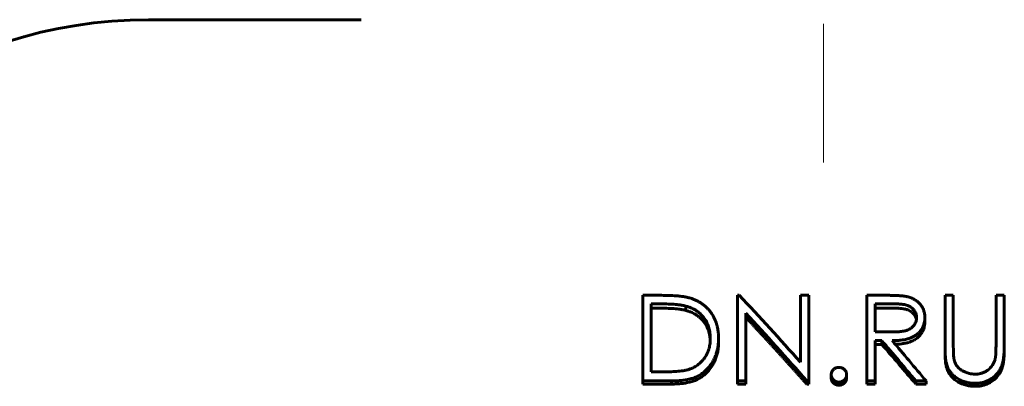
# Model space of a CAD drawing. Header units: millimetres. Extents: x 0 to 594, y 0 to 420.
# Tile 15 of 20: x 143 to 196, y 210 to 230. Entities that reach past the tile are written whole.
import ezdxf

# ---------------------------------------------------------------- set-up
doc = ezdxf.new("R2010")
doc.units = ezdxf.units.MM
doc.linetypes.add('K5LT_AXLED', pattern=[12, 7.5, -1.5, 1.5, -1.5])
doc.linetypes.add('K5LT_BASIC', pattern=[0])
doc.layers.add('Системный слой (1)', color=7, linetype='Continuous', true_color=0x6c6c6c)

# ---------------------------------------------------------------- blocks, each defined once
blk = doc.blocks.new('U2')
at = {"layer": 'Системный слой (1)', "color": 150, "linetype": 'K5LT_BASIC', "lineweight": 60, "true_color": 0x0080ff}
blk.add_line((161.265, 230.184), (149.76, 230.184), dxfattribs=at)
blk = doc.blocks.new('U14')
at = {"layer": 'Системный слой (1)', "color": 150, "linetype": 'K5LT_BASIC', "lineweight": 60, "true_color": 0x0080ff}
for p, q in [((190.021, 214.596), (189.991, 214.596)), ((190.127, 214.595), (190.021, 214.596)), ((190.171, 214.594), (190.127, 214.595)), ((190.191, 214.593), (190.171, 214.594)), ((190.201, 214.593), (190.191, 214.593)), ((190.205, 214.593), (190.201, 214.593)), ((190.208, 214.593), (190.205, 214.593)), ((190.209, 214.593), (190.208, 214.593)), ((190.21, 214.593), (190.209, 214.593)), ((190.209, 214.593), (190.209, 214.593)), ((190.23, 214.592), (190.21, 214.593)), ((190.21, 214.593), (190.21, 214.593)), ((190.332, 214.587), (190.23, 214.592)), ((190.381, 214.583), (190.332, 214.587)), ((190.405, 214.582), (190.381, 214.583)), ((190.417, 214.581), (190.405, 214.582)), ((190.423, 214.58), (190.417, 214.581)), ((190.426, 214.58), (190.423, 214.58)), ((190.427, 214.58), (190.426, 214.58)), ((190.428, 214.58), (190.427, 214.58)), ((190.428, 214.579), (190.428, 214.58)), ((190.428, 214.58), (190.428, 214.58)), ((190.493, 214.573), (190.428, 214.579)), ((190.575, 214.563), (190.493, 214.573)), ((190.612, 214.557), (190.575, 214.563)), ((190.629, 214.554), (190.612, 214.557)), ((190.637, 214.552), (190.629, 214.554)), ((190.641, 214.551), (190.637, 214.552)), ((190.643, 214.551), (190.641, 214.551)), ((190.644, 214.551), (190.643, 214.551)), ((190.645, 214.551), (190.644, 214.551)), ((190.644, 214.551), (190.644, 214.551)), ((190.686, 214.542), (190.645, 214.551)), ((190.645, 214.551), (190.645, 214.551)), ((190.775, 214.518), (190.686, 214.542)), ((190.815, 214.504), (190.775, 214.518)), ((190.834, 214.497), (190.815, 214.504)), ((190.843, 214.493), (190.834, 214.497)), ((190.848, 214.491), (190.843, 214.493)), ((190.85, 214.49), (190.848, 214.491)), ((190.851, 214.49), (190.85, 214.49)), ((190.852, 214.49), (190.851, 214.49)), ((190.852, 214.489), (190.852, 214.49)), ((190.852, 214.49), (190.852, 214.49)), ((190.878, 214.478), (190.852, 214.489)), ((190.959, 214.434), (190.878, 214.478)), ((190.997, 214.409), (190.959, 214.434)), ((191.015, 214.396), (190.997, 214.409)), ((191.024, 214.389), (191.015, 214.396)), ((191.029, 214.385), (191.024, 214.389)), ((191.031, 214.384), (191.029, 214.385)), ((191.032, 214.383), (191.031, 214.384)), ((191.032, 214.382), (191.032, 214.383)), ((191.033, 214.382), (191.032, 214.382)), ((191.059, 214.36), (191.033, 214.382)), ((191.033, 214.382), (191.033, 214.382)), ((191.12, 214.301), (191.059, 214.36)), ((191.148, 214.268), (191.12, 214.301)), ((191.162, 214.251), (191.148, 214.268)), ((191.168, 214.242), (191.162, 214.251)), ((191.171, 214.238), (191.168, 214.242)), ((191.173, 214.236), (191.171, 214.238)), ((191.174, 214.235), (191.173, 214.236)), ((191.174, 214.234), (191.174, 214.235)), ((191.222, 214.159), (191.174, 214.234)), ((191.174, 214.234), (191.174, 214.234)), ((191.174, 214.234), (191.174, 214.234)), ((191.247, 214.109), (191.222, 214.159)), ((191.258, 214.083), (191.247, 214.109)), ((191.262, 214.071), (191.258, 214.083)), ((191.265, 214.064), (191.262, 214.071)), ((191.266, 214.061), (191.265, 214.064)), ((191.266, 214.059), (191.266, 214.061)), ((191.267, 214.058), (191.266, 214.059)), ((191.288, 213.974), (191.267, 214.058)), ((191.267, 214.058), (191.267, 214.058)), ((191.267, 214.058), (191.267, 214.058)), ((191.267, 214.058), (191.267, 214.058))]:
    blk.add_line(p, q, dxfattribs=at)
blk = doc.blocks.new('U15')
at = {"layer": 'Системный слой (1)', "color": 150, "linetype": 'K5LT_BASIC', "lineweight": 60, "true_color": 0x0080ff}
for p, q in [((178.882, 214.456), (178.826, 214.472)), ((178.934, 214.44), (178.882, 214.456)), ((178.955, 214.433), (178.934, 214.44)), ((178.965, 214.43), (178.955, 214.433)), ((178.97, 214.429), (178.965, 214.43)), ((178.972, 214.428), (178.97, 214.429)), ((178.973, 214.428), (178.972, 214.428)), ((178.973, 214.427), (178.973, 214.428)), ((178.974, 214.427), (178.973, 214.427)), ((178.994, 214.421), (178.974, 214.427)), ((178.974, 214.427), (178.974, 214.427)), ((179.056, 214.398), (178.994, 214.421)), ((179.087, 214.385), (179.056, 214.398)), ((179.102, 214.379), (179.087, 214.385)), ((179.11, 214.376), (179.102, 214.379)), ((179.114, 214.374), (179.11, 214.376)), ((179.116, 214.374), (179.114, 214.374)), ((179.117, 214.373), (179.116, 214.374)), ((179.161, 214.354), (179.117, 214.373)), ((179.117, 214.373), (179.117, 214.373)), ((179.117, 214.373), (179.117, 214.373)), ((179.278, 214.295), (179.161, 214.354)), ((179.333, 214.264), (179.278, 214.295)), ((179.36, 214.248), (179.333, 214.264)), ((179.373, 214.24), (179.36, 214.248)), ((179.379, 214.236), (179.373, 214.24)), ((179.383, 214.234), (179.379, 214.236)), ((179.384, 214.233), (179.383, 214.234)), ((179.385, 214.232), (179.384, 214.233)), ((179.386, 214.232), (179.385, 214.232)), ((179.424, 214.206), (179.386, 214.232)), ((179.386, 214.232), (179.386, 214.232)), ((179.474, 214.171), (179.424, 214.206)), ((179.498, 214.152), (179.474, 214.171)), ((179.51, 214.142), (179.498, 214.152)), ((179.517, 214.138), (179.51, 214.142)), ((179.52, 214.135), (179.517, 214.138)), ((179.521, 214.134), (179.52, 214.135)), ((179.522, 214.133), (179.521, 214.134)), ((179.559, 214.103), (179.522, 214.133)), ((179.522, 214.133), (179.522, 214.133)), ((179.522, 214.133), (179.522, 214.133)), ((179.605, 214.062), (179.559, 214.103)), ((179.627, 214.042), (179.605, 214.062)), ((179.638, 214.031), (179.627, 214.042)), ((179.644, 214.026), (179.638, 214.031)), ((179.646, 214.023), (179.644, 214.026)), ((179.648, 214.022), (179.646, 214.023)), ((179.648, 214.021), (179.648, 214.022)), ((179.649, 214.021), (179.648, 214.021)), ((179.734, 213.93), (179.649, 214.021)), ((179.649, 214.021), (179.649, 214.021)), ((179.775, 213.881), (179.734, 213.93)), ((179.795, 213.856), (179.775, 213.881)), ((179.805, 213.843), (179.795, 213.856)), ((179.81, 213.836), (179.805, 213.843)), ((179.812, 213.833), (179.81, 213.836)), ((179.814, 213.832), (179.812, 213.833)), ((179.814, 213.831), (179.814, 213.832)), ((179.814, 213.83), (179.814, 213.831)), ((179.815, 213.83), (179.814, 213.83)), ((179.834, 213.804), (179.815, 213.83)), ((179.902, 213.699), (179.834, 213.804)), ((179.934, 213.643), (179.902, 213.699)), ((179.949, 213.614), (179.934, 213.643)), ((179.957, 213.599), (179.949, 213.614)), ((179.961, 213.592), (179.957, 213.599)), ((179.962, 213.588), (179.961, 213.592)), ((179.963, 213.586), (179.962, 213.588)), ((179.964, 213.585), (179.963, 213.586)), ((179.964, 213.584), (179.964, 213.585)), ((179.964, 213.585), (179.964, 213.585)), ((179.978, 213.556), (179.964, 213.584)), ((180.027, 213.439), (179.978, 213.556)), ((180.048, 213.38), (180.027, 213.439)), ((180.058, 213.349), (180.048, 213.38)), ((180.063, 213.334), (180.058, 213.349)), ((180.065, 213.326), (180.063, 213.334)), ((180.066, 213.322), (180.065, 213.326)), ((180.067, 213.32), (180.066, 213.322)), ((180.067, 213.319), (180.067, 213.32)), ((180.083, 213.262), (180.067, 213.319)), ((180.067, 213.319), (180.067, 213.319)), ((180.067, 213.319), (180.067, 213.319)), ((180.107, 213.155), (180.083, 213.262)), ((180.117, 213.099), (180.107, 213.155)), ((180.121, 213.07), (180.117, 213.099)), ((180.123, 213.055), (180.121, 213.07)), ((180.124, 213.048), (180.123, 213.055)), ((180.125, 213.044), (180.124, 213.048)), ((180.125, 213.042), (180.125, 213.044)), ((180.125, 213.041), (180.125, 213.042)), ((180.126, 213.033), (180.125, 213.041)), ((180.125, 213.041), (180.125, 213.041)), ((180.125, 213.041), (180.125, 213.041)), ((180.134, 212.964), (180.126, 213.033)), ((180.137, 212.931), (180.134, 212.964)), ((180.138, 212.915), (180.137, 212.931)), ((180.139, 212.907), (180.138, 212.915)), ((180.139, 212.903), (180.139, 212.907)), ((180.139, 212.901), (180.139, 212.903)), ((180.139, 212.9), (180.139, 212.901)), ((180.139, 212.899), (180.139, 212.9)), ((180.139, 212.9), (180.139, 212.9)), ((180.141, 212.864), (180.139, 212.899)), ((180.139, 212.899), (180.139, 212.899))]:
    blk.add_line(p, q, dxfattribs=at)
blk = doc.blocks.new('U29')
at = {"layer": 'Системный слой (1)', "color": 150, "linetype": 'K5LT_BASIC', "lineweight": 60, "true_color": 0x0080ff}
for p, q in [((192.835, 212.531), (192.835, 212.535)), ((192.836, 212.446), (192.835, 212.531)), ((192.837, 212.359), (192.836, 212.446)), ((192.837, 212.321), (192.837, 212.359)), ((192.838, 212.304), (192.837, 212.321)), ((192.838, 212.295), (192.838, 212.304)), ((192.838, 212.291), (192.838, 212.295)), ((192.838, 212.289), (192.838, 212.291)), ((192.838, 212.287), (192.838, 212.289)), ((192.838, 212.284), (192.838, 212.287)), ((192.839, 212.281), (192.838, 212.284)), ((192.839, 212.28), (192.839, 212.281)), ((192.839, 212.279), (192.839, 212.28)), ((192.839, 212.278), (192.839, 212.279)), ((192.839, 212.277), (192.839, 212.278)), ((192.839, 212.278), (192.839, 212.278)), ((192.839, 212.278), (192.839, 212.278)), ((192.839, 212.276), (192.839, 212.277)), ((192.839, 212.277), (192.839, 212.277)), ((192.839, 212.274), (192.839, 212.276)), ((192.839, 212.272), (192.839, 212.274)), ((192.84, 212.248), (192.839, 212.272)), ((192.841, 212.206), (192.84, 212.248)), ((192.842, 212.185), (192.841, 212.206)), ((192.843, 212.175), (192.842, 212.185)), ((192.843, 212.17), (192.843, 212.175)), ((192.843, 212.167), (192.843, 212.17)), ((192.845, 212.128), (192.843, 212.167)), ((192.847, 212.083), (192.845, 212.128)), ((192.849, 212.06), (192.847, 212.083)), ((192.849, 212.048), (192.849, 212.06)), ((192.85, 212.043), (192.849, 212.048)), ((192.85, 212.04), (192.85, 212.043)), ((192.854, 211.98), (192.85, 212.04)), ((192.856, 211.945), (192.854, 211.98)), ((192.858, 211.928), (192.856, 211.945)), ((192.859, 211.919), (192.858, 211.928)), ((192.859, 211.915), (192.859, 211.919)), ((192.859, 211.913), (192.859, 211.915)), ((192.862, 211.885), (192.859, 211.913)), ((192.864, 211.867), (192.862, 211.885)), ((192.865, 211.859), (192.864, 211.867)), ((192.865, 211.854), (192.865, 211.859)), ((192.866, 211.852), (192.865, 211.854)), ((192.866, 211.851), (192.866, 211.852)), ((192.866, 211.848), (192.866, 211.851)), ((192.866, 211.846), (192.866, 211.848)), ((192.867, 211.845), (192.866, 211.846)), ((192.867, 211.844), (192.867, 211.845)), ((192.867, 211.843), (192.867, 211.844)), ((192.867, 211.842), (192.867, 211.843)), ((192.867, 211.84), (192.867, 211.842)), ((192.867, 211.842), (192.867, 211.842)), ((192.868, 211.837), (192.867, 211.84)), ((192.868, 211.831), (192.868, 211.837)), ((192.869, 211.825), (192.868, 211.831)), ((192.869, 211.822), (192.869, 211.825)), ((192.87, 211.821), (192.869, 211.822)), ((192.87, 211.82), (192.87, 211.821)), ((192.872, 211.802), (192.87, 211.82)), ((192.873, 211.793), (192.872, 211.802)), ((192.874, 211.788), (192.873, 211.793)), ((192.874, 211.786), (192.874, 211.788)), ((192.874, 211.785), (192.874, 211.786)), ((192.877, 211.763), (192.874, 211.785)), ((192.88, 211.741), (192.877, 211.763)), ((192.882, 211.731), (192.88, 211.741)), ((192.883, 211.726), (192.882, 211.731)), ((192.883, 211.723), (192.883, 211.726)), ((192.883, 211.722), (192.883, 211.723)), ((192.884, 211.718), (192.883, 211.722)), ((192.886, 211.707), (192.884, 211.718)), ((192.887, 211.7), (192.886, 211.707)), ((192.888, 211.695), (192.887, 211.7)), ((192.889, 211.692), (192.888, 211.695)), ((192.889, 211.689), (192.889, 211.692)), ((192.89, 211.685), (192.889, 211.689)), ((192.891, 211.68), (192.89, 211.685)), ((192.892, 211.674), (192.891, 211.68)), ((192.893, 211.67), (192.892, 211.674)), ((192.893, 211.669), (192.893, 211.67)), ((192.925, 211.543), (192.893, 211.669))]:
    blk.add_line(p, q, dxfattribs=at)
blk = doc.blocks.new('U35')
at = {"layer": 'Системный слой (1)', "color": 150, "linetype": 'K5LT_BASIC', "lineweight": 60, "true_color": 0x0080ff}
for p, q in [((191.7, 213.529), (191.684, 213.478)), ((191.708, 213.555), (191.7, 213.529)), ((191.711, 213.568), (191.708, 213.555)), ((191.713, 213.575), (191.711, 213.568)), ((191.714, 213.58), (191.713, 213.578)), ((191.713, 213.578), (191.713, 213.575)), ((191.716, 213.591), (191.714, 213.581)), ((191.714, 213.581), (191.714, 213.581)), ((191.714, 213.581), (191.714, 213.581)), ((191.714, 213.581), (191.714, 213.58)), ((191.729, 213.656), (191.716, 213.591)), ((191.734, 213.689), (191.729, 213.656)), ((191.736, 213.705), (191.734, 213.689)), ((191.737, 213.714), (191.736, 213.705)), ((191.738, 213.72), (191.737, 213.718)), ((191.737, 213.718), (191.737, 213.714)), ((191.746, 213.864), (191.738, 213.722)), ((191.738, 213.722), (191.738, 213.722)), ((191.738, 213.722), (191.738, 213.721)), ((191.738, 213.721), (191.738, 213.721)), ((191.738, 213.721), (191.738, 213.72)), ((191.322, 212.976), (191.193, 212.888)), ((191.484, 213.13), (191.322, 212.976)), ((191.551, 213.218), (191.484, 213.13)), ((191.582, 213.264), (191.551, 213.218)), ((191.596, 213.288), (191.582, 213.264)), ((191.603, 213.3), (191.596, 213.288)), ((191.606, 213.306), (191.603, 213.3)), ((191.608, 213.309), (191.606, 213.306)), ((191.609, 213.311), (191.608, 213.309)), ((191.643, 213.378), (191.609, 213.312)), ((191.609, 213.312), (191.609, 213.312)), ((191.609, 213.312), (191.609, 213.312)), ((191.609, 213.312), (191.609, 213.311)), ((191.684, 213.478), (191.643, 213.378)), ((190.206, 212.644), (190.143, 212.641)), ((190.248, 212.646), (190.206, 212.644)), ((190.269, 212.647), (190.248, 212.646)), ((190.279, 212.648), (190.269, 212.647)), ((190.284, 212.648), (190.279, 212.648)), ((190.287, 212.648), (190.284, 212.648)), ((190.288, 212.649), (190.287, 212.648)), ((190.289, 212.649), (190.288, 212.649)), ((190.387, 212.657), (190.289, 212.649)), ((190.289, 212.649), (190.289, 212.649)), ((190.499, 212.669), (190.387, 212.657)), ((190.553, 212.677), (190.499, 212.669)), ((190.579, 212.681), (190.553, 212.677)), ((190.591, 212.683), (190.579, 212.681)), ((190.598, 212.684), (190.591, 212.683)), ((190.601, 212.685), (190.598, 212.684)), ((190.602, 212.685), (190.601, 212.685)), ((190.603, 212.685), (190.602, 212.685)), ((190.604, 212.685), (190.603, 212.685)), ((190.662, 212.696), (190.604, 212.685)), ((190.604, 212.685), (190.604, 212.685)), ((190.713, 212.706), (190.662, 212.696)), ((190.736, 212.711), (190.713, 212.706)), ((190.748, 212.713), (190.736, 212.711)), ((190.753, 212.715), (190.748, 212.713)), ((190.756, 212.715), (190.753, 212.715)), ((190.757, 212.716), (190.756, 212.715)), ((190.758, 212.716), (190.757, 212.716)), ((190.759, 212.716), (190.758, 212.716)), ((190.758, 212.716), (190.758, 212.716)), ((190.798, 212.726), (190.759, 212.716)), ((190.853, 212.741), (190.798, 212.726)), ((190.881, 212.75), (190.853, 212.741)), ((190.895, 212.754), (190.881, 212.75)), ((190.903, 212.757), (190.895, 212.754)), ((190.906, 212.758), (190.903, 212.757)), ((190.908, 212.759), (190.906, 212.758)), ((190.909, 212.759), (190.908, 212.759)), ((190.91, 212.759), (190.909, 212.759)), ((190.981, 212.785), (190.91, 212.759)), ((190.91, 212.759), (190.91, 212.759)), ((191.09, 212.832), (190.981, 212.785)), ((191.142, 212.859), (191.09, 212.832)), ((191.168, 212.873), (191.142, 212.859)), ((191.18, 212.881), (191.168, 212.873)), ((191.187, 212.884), (191.18, 212.881)), ((191.19, 212.886), (191.187, 212.884)), ((191.191, 212.887), (191.19, 212.886)), ((191.192, 212.888), (191.191, 212.887)), ((191.193, 212.888), (191.192, 212.888)), ((191.193, 212.888), (191.193, 212.888))]:
    blk.add_line(p, q, dxfattribs=at)

msp = doc.modelspace()

# ---------------------------------------------------------------- linework, layer by layer
at = {"layer": 'Системный слой (1)', "color": 30, "linetype": 'K5LT_AXLED', "lineweight": 18, "true_color": 0xff8000}
msp.add_line((186.265, 222.459), (186.265, 254.684), dxfattribs=at)
at = {"layer": 'Системный слой (1)', "color": 150, "linetype": 'K5LT_BASIC', "lineweight": 60, "true_color": 0x0080ff}
for p, q in [((176.489, 210.66), (176.489, 215.289)), ((176.489, 215.289), (177.499, 215.289)), ((181.617, 215.289), (181.712, 215.289)), ((181.617, 210.66), (181.617, 215.289)), ((185.015, 215.289), (185.464, 215.289)), ((185.015, 211.674), (185.015, 215.289)), ((185.464, 210.66), (185.464, 215.289)), ((188.605, 215.289), (189.605, 215.289)), ((188.605, 210.66), (188.605, 215.289)), ((192.835, 212.535), (192.835, 215.289)), ((192.835, 215.289), (193.284, 215.289)), ((193.284, 212.558), (193.284, 215.289)), ((195.592, 212.558), (195.592, 215.289)), ((195.592, 215.289), (196.041, 215.289)), ((196.041, 212.535), (196.041, 215.289)), ((177.29, 214.832), (176.938, 214.832)), ((176.938, 211.15), (176.938, 214.832)), ((177.29, 214.596), (176.938, 214.596)), ((178.826, 214.706), (178.826, 214.472)), ((189.053, 213.315), (189.053, 214.832)), ((189.991, 214.832), (189.053, 214.832)), ((189.991, 214.596), (189.053, 214.596)), ((182.066, 210.66), (182.066, 214.326)), ((191.746, 214.087), (191.746, 213.864)), ((180.592, 212.96), (180.592, 212.756)), ((189.053, 213.315), (189.969, 213.309)), ((189.053, 210.66), (189.053, 212.84)), ((189.418, 212.84), (189.053, 212.84)), ((189.418, 212.638), (189.053, 212.638)), ((189.418, 212.84), (189.418, 212.638)), ((192.835, 212.531), (192.835, 212.333)), ((192.835, 212.531), (192.835, 212.338)), ((196.041, 212.535), (196.041, 212.338)), ((192.925, 211.543), (192.925, 211.362)), ((176.938, 211.15), (177.512, 211.15)), ((186.682, 210.997), (186.682, 210.825)), ((187.515, 210.997), (187.515, 210.825)), ((176.489, 210.66), (176.489, 210.494)), ((178.039, 210.66), (176.489, 210.66)), ((178.039, 210.494), (176.489, 210.494)), ((178.039, 210.66), (178.039, 210.494)), ((181.617, 210.66), (181.617, 210.494)), ((182.066, 210.66), (181.617, 210.66)), ((182.066, 210.494), (181.617, 210.494)), ((182.066, 210.66), (182.066, 210.494)), ((185.464, 210.66), (185.361, 210.66)), ((185.361, 210.66), (185.361, 210.494)), ((185.464, 210.494), (185.361, 210.494)), ((185.464, 210.66), (185.464, 210.494)), ((187.098, 210.598), (187.098, 210.433)), ((189.053, 210.66), (188.605, 210.66)), ((188.605, 210.66), (188.605, 210.494)), ((189.053, 210.494), (188.605, 210.494)), ((189.053, 210.66), (189.053, 210.494)), ((191.255, 210.66), (191.255, 210.494)), ((191.81, 210.66), (191.255, 210.66)), ((191.81, 210.494), (191.255, 210.494)), ((191.81, 210.66), (191.81, 210.494)), ((194.487, 210.537), (194.487, 210.373))]:
    msp.add_line(p, q, dxfattribs=at)
msp.add_arc((149.76, 205.184), 25, 90, 160.5288, dxfattribs=at)
for points, knots in [([(177.499, 215.289), (177.669, 215.288), (177.801, 215.286), (177.897, 215.284), (177.897, 215.284), (177.971, 215.281), (178.105, 215.276), (178.23, 215.268), (178.292, 215.263), (178.295, 215.263), (178.375, 215.256), (178.511, 215.243), (178.632, 215.227), (178.69, 215.218), (178.693, 215.218), (178.764, 215.207), (178.826, 215.195), (178.886, 215.182), (178.891, 215.181), (178.941, 215.17), (179.005, 215.153), (179.085, 215.129)], [0, 0, 0, 0, 0.2460938, 0.2460938, 0.25, 0.25, 0.375, 0.4921875, 0.4921875, 0.5, 0.5, 0.625, 0.7421875, 0.7421875, 0.75, 0.75, 0.8671875, 0.8671875, 0.875, 0.875, 0.999998, 0.999998, 0.999998, 0.999998]), ([(179.085, 215.129), (179.125, 215.116), (179.189, 215.093), (179.235, 215.076), (179.255, 215.068), (179.257, 215.068), (179.315, 215.045), (179.371, 215.02), (179.487, 214.961), (179.542, 214.931), (179.646, 214.868), (179.695, 214.834), (179.762, 214.784), (179.785, 214.766), (179.832, 214.728), (179.856, 214.708), (179.927, 214.645), (179.969, 214.604), (180.047, 214.521), (180.085, 214.478), (180.139, 214.408), (180.166, 214.373), (180.192, 214.336), (180.209, 214.311), (180.218, 214.298), (180.291, 214.187), (180.347, 214.085), (180.417, 213.925), (180.438, 213.872), (180.473, 213.769), (180.488, 213.721), (180.504, 213.664), (180.506, 213.657), (180.522, 213.598), (180.54, 213.516), (180.555, 213.429), (180.564, 213.37), (180.568, 213.339), (180.576, 213.279), (180.582, 213.221), (180.585, 213.166), (180.587, 213.139), (180.587, 213.136), (180.589, 213.096), (180.591, 213.038), (180.592, 212.96)], [0, 0, 0, 0, 0.03125, 0.058594, 0.058594, 0.0625, 0.0625, 0.125, 0.125, 0.1875, 0.1875, 0.25, 0.25, 0.28125, 0.28125, 0.3125, 0.3125, 0.375, 0.375, 0.4375, 0.4375, 0.46875, 0.484375, 0.484375, 0.5, 0.5, 0.625, 0.625, 0.6875, 0.6875, 0.742188, 0.742188, 0.75, 0.75, 0.8125, 0.84375, 0.84375, 0.875, 0.875, 0.90625, 0.935547, 0.935547, 0.9375, 0.9375, 1, 1, 1, 1]), ([(189.605, 215.289), (189.728, 215.289), (189.819, 215.289), (189.882, 215.288), (189.885, 215.288), (189.953, 215.287), (190.04, 215.285), (190.158, 215.28), (190.167, 215.28), (190.254, 215.277), (190.325, 215.274), (190.393, 215.269), (190.397, 215.269), (190.474, 215.263), (190.527, 215.259), (190.573, 215.254), (190.584, 215.253), (190.637, 215.246), (190.684, 215.239), (190.738, 215.229)], [0, 0, 0, 0, 0.234375, 0.234375, 0.25, 0.25, 0.484375, 0.484375, 0.5, 0.5, 0.6875, 0.6875, 0.703125, 0.703125, 0.84375, 0.84375, 0.875, 0.875, 0.9999976, 0.9999976, 0.9999976, 0.9999976]), ([(190.738, 215.229), (190.762, 215.224), (190.801, 215.215), (190.829, 215.208), (190.841, 215.205), (190.842, 215.204), (190.877, 215.195), (190.912, 215.184), (190.984, 215.158), (191.019, 215.145), (191.084, 215.116), (191.115, 215.101), (191.175, 215.068), (191.205, 215.05), (191.265, 215.011), (191.295, 214.989), (191.337, 214.956), (191.351, 214.945), (191.376, 214.923), (191.388, 214.913), (191.423, 214.88), (191.448, 214.854), (191.499, 214.798), (191.522, 214.771), (191.559, 214.721), (191.578, 214.692), (191.605, 214.648), (191.613, 214.633), (191.629, 214.605), (191.643, 214.575), (191.657, 214.544), (191.67, 214.513), (191.676, 214.496), (191.704, 214.417), (191.721, 214.353), (191.736, 214.255), (191.74, 214.224), (191.742, 214.191), (191.742, 214.188), (191.744, 214.165), (191.745, 214.132), (191.746, 214.087)], [0, 0, 0, 0, 0.03125, 0.058594, 0.058594, 0.0625, 0.0625, 0.125, 0.125, 0.1875, 0.1875, 0.25, 0.25, 0.3125, 0.3125, 0.375, 0.375, 0.40625, 0.40625, 0.4375, 0.4375, 0.5, 0.5, 0.5625, 0.5625, 0.625, 0.625, 0.65625, 0.65625, 0.6875, 0.71875, 0.71875, 0.75, 0.75, 0.875, 0.875, 0.933594, 0.933594, 0.9375, 0.9375, 1, 1, 1, 1]), ([(178.826, 214.706), (178.787, 214.715), (178.726, 214.73), (178.676, 214.74), (178.65, 214.745), (178.645, 214.746), (178.587, 214.756), (178.528, 214.765), (178.456, 214.774), (178.451, 214.775), (178.387, 214.783), (178.271, 214.796), (178.147, 214.805), (178.08, 214.81), (178.07, 214.81), (177.944, 214.818), (177.817, 214.823), (177.681, 214.827), (177.678, 214.827), (177.581, 214.83), (177.452, 214.831), (177.29, 214.832)], [0, 0, 0, 0, 0.0625, 0.109375, 0.109375, 0.125, 0.125, 0.242188, 0.242188, 0.25, 0.25, 0.375, 0.484375, 0.484375, 0.5, 0.5, 0.746094, 0.746094, 0.75, 0.75, 1, 1, 1, 1]), ([(178.826, 214.472), (178.749, 214.491), (178.686, 214.505), (178.638, 214.513), (178.584, 214.522), (178.52, 214.532), (178.447, 214.541), (178.327, 214.556), (178.199, 214.567), (178.063, 214.575), (177.941, 214.582), (177.813, 214.588), (177.676, 214.591), (177.581, 214.594), (177.452, 214.596), (177.29, 214.596)], [0, 0, 0, 0, 0.125, 0.125, 0.125, 0.25, 0.25, 0.25, 0.5, 0.5, 0.5, 0.75, 0.75, 0.75, 1, 1, 1, 1]), ([(180.143, 212.961), (180.143, 212.994), (180.142, 213.022), (180.141, 213.058), (180.141, 213.069), (180.14, 213.084), (180.14, 213.091), (180.14, 213.098), (180.139, 213.102), (180.139, 213.103), (180.137, 213.151), (180.132, 213.199), (180.118, 213.301), (180.104, 213.387), (180.085, 213.467), (180.073, 213.511), (180.071, 213.521), (180.054, 213.58), (180.027, 213.66), (179.994, 213.738), (179.975, 213.781), (179.97, 213.791), (179.942, 213.849), (179.898, 213.93), (179.849, 214.005), (179.822, 214.043), (179.819, 214.048), (179.754, 214.135), (179.689, 214.21), (179.611, 214.284), (179.602, 214.292), (179.584, 214.308), (179.574, 214.317), (179.545, 214.342), (179.525, 214.359), (179.466, 214.406), (179.426, 214.435), (179.345, 214.488), (179.271, 214.532), (179.19, 214.572), (179.142, 214.594), (179.129, 214.6), (179.094, 214.615), (179.05, 214.633), (179.004, 214.65), (178.98, 214.658), (178.976, 214.659), (178.941, 214.671), (178.892, 214.686), (178.826, 214.706)], [0, 0, 0, 0, 0.03125, 0.03125, 0.046875, 0.046875, 0.0546875, 0.0585938, 0.0585938, 0.0625, 0.0625, 0.125, 0.125, 0.1875, 0.234375, 0.234375, 0.25, 0.25, 0.3125, 0.359375, 0.359375, 0.375, 0.375, 0.4375, 0.4921875, 0.4921875, 0.5, 0.5, 0.625, 0.625, 0.640625, 0.640625, 0.65625, 0.65625, 0.6875, 0.6875, 0.75, 0.75, 0.8125, 0.859375, 0.859375, 0.875, 0.875, 0.90625, 0.9335938, 0.9335938, 0.9375, 0.9375, 0.9999991, 0.9999991, 0.9999991, 0.9999991]), ([(191.297, 214.088), (191.296, 214.11), (191.295, 214.129), (191.293, 214.154), (191.292, 214.162), (191.291, 214.172), (191.291, 214.177), (191.29, 214.182), (191.29, 214.185), (191.29, 214.185), (191.287, 214.204), (191.284, 214.22), (191.277, 214.252), (191.272, 214.269), (191.257, 214.315), (191.244, 214.345), (191.213, 214.405), (191.195, 214.435), (191.134, 214.52), (191.088, 214.57), (191.006, 214.636), (190.977, 214.656), (190.932, 214.684), (190.909, 214.697), (190.885, 214.708), (190.869, 214.716), (190.859, 214.72), (190.823, 214.736), (190.761, 214.759), (190.689, 214.777), (190.65, 214.785), (190.647, 214.785), (190.59, 214.797), (190.521, 214.806), (190.434, 214.814), (190.431, 214.815), (190.363, 214.821), (190.292, 214.826), (190.215, 214.828), (190.212, 214.829), (190.156, 214.83), (190.083, 214.832), (189.991, 214.832)], [0, 0, 0, 0, 0.03125, 0.03125, 0.046875, 0.046875, 0.054688, 0.058594, 0.058594, 0.0625, 0.0625, 0.09375, 0.09375, 0.125, 0.125, 0.1875, 0.1875, 0.25, 0.25, 0.375, 0.375, 0.4375, 0.4375, 0.46875, 0.484375, 0.484375, 0.5, 0.5, 0.5625, 0.621094, 0.621094, 0.625, 0.625, 0.746094, 0.746094, 0.75, 0.75, 0.871094, 0.871094, 0.875, 0.875, 1, 1, 1, 1]), ([(189.969, 213.309), (190.053, 213.309), (190.208, 213.312), (190.343, 213.321), (190.408, 213.328), (190.41, 213.328), (190.456, 213.333), (190.529, 213.342), (190.595, 213.353), (190.628, 213.36), (190.631, 213.361), (190.674, 213.37), (190.742, 213.389), (190.806, 213.413), (190.839, 213.427), (190.842, 213.429), (190.883, 213.447), (190.942, 213.478), (190.993, 213.512), (191.02, 213.533), (191.026, 213.538), (191.06, 213.566), (191.086, 213.591), (191.122, 213.63), (191.134, 213.643), (191.156, 213.671), (191.167, 213.686), (191.196, 213.729), (191.214, 213.759), (191.244, 213.821), (191.256, 213.852), (191.277, 213.918), (191.284, 213.95), (191.289, 213.982), (191.289, 213.985), (191.292, 214.009), (191.295, 214.043), (191.297, 214.088)], [0, 0, 0, 0, 0.125, 0.2421875, 0.2421875, 0.25, 0.25, 0.3125, 0.3671875, 0.3671875, 0.375, 0.375, 0.4375, 0.4921875, 0.4921875, 0.5, 0.5, 0.5625, 0.609375, 0.609375, 0.625, 0.625, 0.6875, 0.6875, 0.71875, 0.71875, 0.75, 0.75, 0.8125, 0.8125, 0.875, 0.875, 0.9335937, 0.9335937, 0.9375, 0.9375, 0.9999975, 0.9999975, 0.9999975, 0.9999975]), ([(191.746, 214.087), (191.745, 214.055), (191.743, 214.027), (191.741, 213.991), (191.741, 213.98), (191.74, 213.965), (191.739, 213.957), (191.738, 213.949), (191.738, 213.945), (191.738, 213.944), (191.733, 213.894), (191.726, 213.848), (191.703, 213.752), (191.688, 213.705), (191.653, 213.614), (191.634, 213.571), (191.562, 213.437), (191.503, 213.357), (191.399, 213.249), (191.361, 213.215), (191.301, 213.168), (191.28, 213.152), (191.238, 213.123), (191.215, 213.108), (191.149, 213.068), (191.103, 213.044), (191.032, 213.011), (190.996, 212.996), (190.96, 212.982), (190.935, 212.973), (190.923, 212.968), (190.883, 212.955), (190.844, 212.942), (190.807, 212.932), (190.782, 212.926), (190.77, 212.922), (190.717, 212.91), (190.669, 212.9), (190.611, 212.89), (190.607, 212.889), (190.556, 212.88), (190.469, 212.868), (190.374, 212.858), (190.318, 212.854), (190.303, 212.852), (190.24, 212.848), (190.19, 212.845), (190.138, 212.843), (190.134, 212.843), (190.096, 212.842), (190.043, 212.841), (189.973, 212.84)], [0, 0, 0, 0, 0.03125, 0.03125, 0.046875, 0.046875, 0.0546875, 0.0605469, 0.0605469, 0.0625, 0.0625, 0.125, 0.125, 0.1875, 0.1875, 0.25, 0.25, 0.375, 0.375, 0.4375, 0.4375, 0.46875, 0.46875, 0.5, 0.5, 0.5625, 0.5625, 0.59375, 0.609375, 0.609375, 0.625, 0.625, 0.65625, 0.671875, 0.671875, 0.6875, 0.6875, 0.7460937, 0.7460937, 0.75, 0.75, 0.8125, 0.859375, 0.859375, 0.875, 0.875, 0.9335937, 0.9335937, 0.9375, 0.9375, 0.9999999, 0.9999999, 0.9999999, 0.9999999]), ([(180.592, 212.96), (180.591, 212.911), (180.59, 212.866), (180.588, 212.808), (180.587, 212.79), (180.585, 212.765), (180.584, 212.751), (180.583, 212.738), (180.583, 212.73), (180.583, 212.729), (180.579, 212.686), (180.573, 212.627), (180.565, 212.569), (180.56, 212.531), (180.557, 212.512), (180.548, 212.458), (180.535, 212.393), (180.518, 212.324), (180.508, 212.284), (180.505, 212.273), (180.492, 212.225), (180.472, 212.158), (180.449, 212.093), (180.435, 212.056), (180.432, 212.048), (180.413, 211.999), (180.397, 211.961), (180.364, 211.888), (180.348, 211.854), (180.312, 211.785), (180.292, 211.751), (180.252, 211.682), (180.231, 211.648), (180.161, 211.541), (180.111, 211.474), (180.034, 211.38), (179.988, 211.328), (179.94, 211.278), (179.912, 211.251), (179.905, 211.244), (179.837, 211.179), (179.774, 211.126), (179.677, 211.055), (179.644, 211.032), (179.574, 210.987), (179.537, 210.965), (179.464, 210.925), (179.4, 210.892), (179.333, 210.863), (179.294, 210.847), (179.284, 210.843), (179.239, 210.826), (179.167, 210.802), (179.09, 210.78), (179.047, 210.769), (179.041, 210.767), (178.959, 210.747), (178.839, 210.722), (178.713, 210.703), (178.628, 210.692), (178.584, 210.687), (178.457, 210.675), (178.376, 210.669), (178.295, 210.665), (178.292, 210.665), (178.233, 210.662), (178.15, 210.661), (178.039, 210.66)], [0, 0, 0, 0, 0.03125, 0.03125, 0.046875, 0.046875, 0.054688, 0.060547, 0.060547, 0.0625, 0.0625, 0.09375, 0.109375, 0.109375, 0.125, 0.125, 0.15625, 0.179688, 0.179688, 0.1875, 0.1875, 0.21875, 0.242188, 0.242188, 0.25, 0.25, 0.28125, 0.28125, 0.3125, 0.3125, 0.34375, 0.34375, 0.375, 0.375, 0.4375, 0.4375, 0.46875, 0.492188, 0.492188, 0.5, 0.5, 0.5625, 0.5625, 0.59375, 0.59375, 0.625, 0.625, 0.65625, 0.679688, 0.679688, 0.6875, 0.6875, 0.71875, 0.746094, 0.746094, 0.75, 0.75, 0.8125, 0.84375, 0.84375, 0.875, 0.875, 0.935547, 0.935547, 0.9375, 0.9375, 1, 1, 1, 1]), ([(178.941, 211.271), (178.972, 211.282), (179.022, 211.299), (179.058, 211.312), (179.074, 211.318), (179.075, 211.318), (179.112, 211.332), (179.146, 211.346), (179.189, 211.366), (179.199, 211.371), (179.298, 211.418), (179.38, 211.467), (179.532, 211.577), (179.604, 211.639), (179.703, 211.741), (179.735, 211.776), (179.779, 211.83), (179.793, 211.849), (179.821, 211.886), (179.835, 211.906), (179.899, 212), (179.944, 212.08), (179.988, 212.176), (179.993, 212.187), (180.002, 212.209), (180.006, 212.218), (180.019, 212.249), (180.035, 212.29), (180.053, 212.345), (180.063, 212.379), (180.07, 212.401), (180.073, 212.414), (180.088, 212.467), (180.097, 212.51), (180.115, 212.599), (180.122, 212.646), (180.133, 212.734), (180.136, 212.777), (180.139, 212.821), (180.139, 212.825), (180.141, 212.856), (180.142, 212.901), (180.143, 212.961)], [0, 0, 0, 0, 0.03125, 0.058594, 0.058594, 0.0625, 0.0625, 0.109375, 0.109375, 0.125, 0.125, 0.25, 0.25, 0.375, 0.375, 0.4375, 0.4375, 0.46875, 0.46875, 0.5, 0.5, 0.625, 0.625, 0.640625, 0.640625, 0.65625, 0.65625, 0.6875, 0.71875, 0.734375, 0.734375, 0.75, 0.75, 0.8125, 0.8125, 0.875, 0.875, 0.933594, 0.933594, 0.9375, 0.9375, 1, 1, 1, 1]), ([(180.592, 212.756), (180.59, 212.658), (180.587, 212.581), (180.583, 212.526), (180.576, 212.447), (180.566, 212.37), (180.554, 212.297), (180.542, 212.226), (180.525, 212.151), (180.503, 212.07), (180.482, 211.994), (180.457, 211.92), (180.428, 211.849), (180.397, 211.772), (180.365, 211.7), (180.33, 211.634), (180.294, 211.566), (180.253, 211.498), (180.207, 211.43), (180.114, 211.29), (180.011, 211.167), (179.898, 211.061), (179.837, 211.004), (179.774, 210.952), (179.71, 210.905), (179.645, 210.859), (179.575, 210.815), (179.501, 210.774), (179.428, 210.734), (179.353, 210.7), (179.275, 210.671), (179.202, 210.644), (179.123, 210.619), (179.036, 210.598), (178.881, 210.56), (178.716, 210.533), (178.541, 210.516), (178.455, 210.508), (178.371, 210.502), (178.29, 210.499), (178.234, 210.496), (178.15, 210.495), (178.039, 210.494)], [0, 0, 0, 0, 0.0625, 0.0625, 0.0625, 0.125, 0.125, 0.125, 0.1875, 0.1875, 0.1875, 0.25, 0.25, 0.25, 0.3125, 0.3125, 0.3125, 0.375, 0.375, 0.375, 0.5, 0.5, 0.5, 0.5625, 0.5625, 0.5625, 0.625, 0.625, 0.625, 0.6875, 0.6875, 0.6875, 0.75, 0.75, 0.75, 0.875, 0.875, 0.875, 0.9375, 0.9375, 0.9375, 1, 1, 1, 1]), ([(196.041, 212.535), (196.04, 212.497), (196.04, 212.463), (196.039, 212.42), (196.039, 212.406), (196.039, 212.388), (196.038, 212.378), (196.038, 212.369), (196.038, 212.364), (196.038, 212.363), (196.036, 212.304), (196.033, 212.246), (196.025, 212.128), (196.015, 212.014), (196, 211.903), (195.991, 211.846), (195.99, 211.843), (195.984, 211.806), (195.979, 211.775), (195.971, 211.732), (195.966, 211.708), (195.96, 211.685), (195.957, 211.672), (195.957, 211.669), (195.942, 211.607), (195.926, 211.551), (195.893, 211.454), (195.876, 211.413), (195.851, 211.359), (195.845, 211.346), (195.809, 211.276), (195.778, 211.225), (195.713, 211.131), (195.676, 211.086), (195.596, 210.996), (195.551, 210.952), (195.456, 210.867), (195.407, 210.828), (195.332, 210.776), (195.307, 210.76), (195.256, 210.728), (195.23, 210.714), (195.15, 210.672), (195.094, 210.648), (194.978, 210.606), (194.918, 210.589), (194.826, 210.568), (194.768, 210.558), (194.711, 210.55), (194.68, 210.547), (194.676, 210.546), (194.629, 210.542), (194.567, 210.539), (194.487, 210.537)], [0, 0, 0, 0, 0.03125, 0.03125, 0.046875, 0.046875, 0.0546875, 0.0605469, 0.0605469, 0.0625, 0.0625, 0.125, 0.125, 0.1875, 0.2460938, 0.2460938, 0.25, 0.25, 0.28125, 0.28125, 0.296875, 0.3085938, 0.3085938, 0.3125, 0.3125, 0.375, 0.375, 0.421875, 0.421875, 0.4375, 0.4375, 0.5, 0.5, 0.5625, 0.5625, 0.625, 0.625, 0.6875, 0.6875, 0.71875, 0.71875, 0.75, 0.75, 0.8125, 0.8125, 0.875, 0.875, 0.90625, 0.9335938, 0.9335938, 0.9375, 0.9375, 0.9999999, 0.9999999, 0.9999999, 0.9999999]), ([(195.541, 211.829), (195.545, 211.846), (195.552, 211.874), (195.556, 211.899), (195.559, 211.912), (195.559, 211.915), (195.564, 211.946), (195.567, 211.972), (195.57, 212.002), (195.571, 212.007), (195.574, 212.034), (195.576, 212.061), (195.579, 212.107), (195.582, 212.138), (195.584, 212.172), (195.584, 212.19), (195.585, 212.192), (195.588, 212.265), (195.591, 212.387), (195.592, 212.558)], [0, 0, 0, 0, 0.0625, 0.109375, 0.109375, 0.125, 0.125, 0.234375, 0.234375, 0.25, 0.25, 0.375, 0.375, 0.4375, 0.496094, 0.496094, 0.5, 0.5, 1, 1, 1, 1]), ([(192.925, 211.362), (192.909, 211.415), (192.897, 211.461), (192.89, 211.5), (192.883, 211.535), (192.876, 211.582), (192.869, 211.639), (192.861, 211.706), (192.854, 211.776), (192.85, 211.849), (192.845, 211.935), (192.841, 212.016), (192.838, 212.094), (192.836, 212.155), (192.835, 212.236), (192.835, 212.338)], [0, 0, 0, 0, 0.142857, 0.142857, 0.142857, 0.285714, 0.285714, 0.285714, 0.5, 0.5, 0.5, 0.75, 0.75, 0.75, 1, 1, 1, 1]), ([(193.304, 211.934), (193.308, 211.912), (193.311, 211.894), (193.315, 211.87), (193.318, 211.857), (193.32, 211.846), (193.321, 211.84), (193.321, 211.84), (193.328, 211.804), (193.336, 211.773), (193.358, 211.697), (193.376, 211.652), (193.405, 211.591), (193.412, 211.577), (193.438, 211.529), (193.455, 211.501), (193.491, 211.45), (193.511, 211.426), (193.558, 211.375), (193.583, 211.352), (193.634, 211.308), (193.662, 211.288), (193.744, 211.232), (193.803, 211.199), (193.896, 211.154), (193.928, 211.14), (193.991, 211.115), (194.024, 211.103), (194.122, 211.072), (194.192, 211.054), (194.266, 211.042), (194.274, 211.041), (194.29, 211.039), (194.295, 211.038), (194.341, 211.033), (194.395, 211.03), (194.462, 211.028)], [0, 0, 0, 0, 0.03125, 0.03125, 0.046875, 0.0585938, 0.0585938, 0.0625, 0.0625, 0.125, 0.125, 0.21875, 0.21875, 0.25, 0.25, 0.3125, 0.3125, 0.375, 0.375, 0.4375, 0.4375, 0.5, 0.5, 0.625, 0.625, 0.6875, 0.6875, 0.75, 0.75, 0.875, 0.875, 0.890625, 0.890625, 0.90625, 0.90625, 0.9999998, 0.9999998, 0.9999998, 0.9999998]), ([(196.041, 212.338), (196.04, 212.262), (196.039, 212.205), (196.038, 212.167), (196.036, 212.11), (196.033, 212.053), (196.029, 211.995), (196.021, 211.879), (196.008, 211.764), (195.99, 211.653), (195.979, 211.588), (195.968, 211.532), (195.956, 211.483), (195.942, 211.425), (195.926, 211.37), (195.907, 211.315), (195.888, 211.261), (195.865, 211.207), (195.837, 211.154), (195.809, 211.099), (195.778, 211.049), (195.746, 211.003), (195.68, 210.912), (195.6, 210.823), (195.503, 210.739), (195.408, 210.656), (195.308, 210.587), (195.204, 210.533), (195.096, 210.478), (194.98, 210.437), (194.856, 210.41), (194.795, 210.397), (194.734, 210.388), (194.673, 210.382), (194.629, 210.377), (194.567, 210.374), (194.487, 210.373)], [0, 0, 0, 0, 0.0625, 0.0625, 0.0625, 0.125, 0.125, 0.125, 0.25, 0.25, 0.25, 0.3125, 0.3125, 0.3125, 0.375, 0.375, 0.375, 0.4375, 0.4375, 0.4375, 0.5, 0.5, 0.5, 0.625, 0.625, 0.625, 0.75, 0.75, 0.75, 0.875, 0.875, 0.875, 0.9375, 0.9375, 0.9375, 1, 1, 1, 1]), ([(186.682, 210.997), (186.683, 211.015), (186.684, 211.03), (186.686, 211.049), (186.687, 211.058), (186.688, 211.066), (186.688, 211.071), (186.689, 211.072), (186.691, 211.088), (186.694, 211.1), (186.702, 211.125), (186.707, 211.138), (186.733, 211.197), (186.763, 211.24), (186.823, 211.298), (186.845, 211.315), (186.89, 211.344), (186.913, 211.355), (186.951, 211.37), (186.974, 211.378), (186.997, 211.383), (187.01, 211.386), (187.014, 211.386), (187.035, 211.39), (187.062, 211.392), (187.098, 211.394)], [0.0000051, 0.0000051, 0.0000051, 0.0000051, 0.0625, 0.0625, 0.09375, 0.109375, 0.109375, 0.125, 0.125, 0.1875, 0.1875, 0.25, 0.25, 0.5, 0.5, 0.625, 0.625, 0.75, 0.75, 0.8125, 0.859375, 0.859375, 0.875, 0.875, 0.9999997, 0.9999997, 0.9999997, 0.9999997]), ([(187.098, 211.394), (187.132, 211.392), (187.158, 211.39), (187.178, 211.387), (187.178, 211.387), (187.207, 211.382), (187.234, 211.375), (187.283, 211.356), (187.307, 211.344), (187.34, 211.322), (187.351, 211.314), (187.373, 211.297), (187.384, 211.288), (187.403, 211.269), (187.412, 211.26), (187.429, 211.24), (187.437, 211.23), (187.462, 211.195), (187.475, 211.174), (187.49, 211.139), (187.499, 211.116), (187.504, 211.092), (187.507, 211.079), (187.507, 211.076), (187.51, 211.058), (187.513, 211.032), (187.515, 210.997)], [0, 0, 0, 0, 0.1171875, 0.1171875, 0.125, 0.125, 0.25, 0.25, 0.375, 0.375, 0.4375, 0.4375, 0.5, 0.5, 0.5625, 0.5625, 0.625, 0.625, 0.75, 0.75, 0.8125, 0.8671875, 0.8671875, 0.875, 0.875, 0.9999953, 0.9999953, 0.9999953, 0.9999953]), ([(194.487, 210.537), (194.434, 210.538), (194.394, 210.539), (194.364, 210.541), (194.363, 210.541), (194.316, 210.543), (194.275, 210.546), (194.193, 210.555), (194.132, 210.564), (194.069, 210.576), (194.027, 210.585), (194.005, 210.59), (193.904, 210.615), (193.825, 210.641), (193.709, 210.69), (193.671, 210.707), (193.596, 210.746), (193.558, 210.767), (193.487, 210.811), (193.452, 210.834), (193.385, 210.883), (193.354, 210.908), (193.289, 210.965), (193.244, 211.008), (193.202, 211.053), (193.176, 211.084), (193.163, 211.099), (193.125, 211.147), (193.089, 211.197), (193.057, 211.249), (193.037, 211.284), (193.027, 211.301), (192.999, 211.354), (192.983, 211.389), (192.968, 211.425), (192.967, 211.428), (192.956, 211.455), (192.942, 211.493), (192.925, 211.543)], [0, 0, 0, 0, 0.058594, 0.058594, 0.0625, 0.0625, 0.125, 0.125, 0.1875, 0.21875, 0.21875, 0.25, 0.25, 0.375, 0.375, 0.4375, 0.4375, 0.5, 0.5, 0.5625, 0.5625, 0.625, 0.625, 0.6875, 0.71875, 0.71875, 0.75, 0.75, 0.8125, 0.84375, 0.84375, 0.875, 0.875, 0.933594, 0.933594, 0.9375, 0.9375, 1, 1, 1, 1]), ([(194.487, 210.373), (194.431, 210.374), (194.389, 210.375), (194.36, 210.377), (194.316, 210.379), (194.274, 210.382), (194.234, 210.386), (194.153, 210.395), (194.07, 210.41), (193.985, 210.43), (193.822, 210.469), (193.668, 210.533), (193.522, 210.62), (193.451, 210.663), (193.384, 210.712), (193.322, 210.766), (193.257, 210.821), (193.2, 210.879), (193.151, 210.941), (193.1, 211.004), (193.055, 211.071), (193.017, 211.142), (192.998, 211.179), (192.981, 211.215), (192.966, 211.251), (192.956, 211.275), (192.942, 211.312), (192.925, 211.362)], [0, 0, 0, 0, 0.0625, 0.0625, 0.0625, 0.125, 0.125, 0.125, 0.25, 0.25, 0.25, 0.5, 0.5, 0.5, 0.625, 0.625, 0.625, 0.75, 0.75, 0.75, 0.875, 0.875, 0.875, 0.9375, 0.9375, 0.9375, 1, 1, 1, 1]), ([(194.462, 211.028), (194.5, 211.029), (194.53, 211.031), (194.552, 211.032), (194.552, 211.032), (194.586, 211.034), (194.618, 211.038), (194.674, 211.046), (194.718, 211.055), (194.763, 211.067), (194.794, 211.076), (194.81, 211.08), (194.885, 211.105), (194.942, 211.128), (195.024, 211.169), (195.05, 211.184), (195.101, 211.215), (195.125, 211.232), (195.247, 211.322), (195.33, 211.409), (195.413, 211.533), (195.442, 211.583), (195.468, 211.633), (195.48, 211.66), (195.481, 211.662), (195.498, 211.701), (195.518, 211.756), (195.541, 211.829)], [0, 0, 0, 0, 0.0585937, 0.0585937, 0.0625, 0.0625, 0.125, 0.125, 0.1875, 0.21875, 0.21875, 0.25, 0.25, 0.375, 0.375, 0.4375, 0.4375, 0.5, 0.5, 0.75, 0.75, 0.8125, 0.8710937, 0.8710937, 0.875, 0.875, 0.9999954, 0.9999954, 0.9999954, 0.9999954]), ([(177.512, 211.15), (177.664, 211.151), (177.782, 211.152), (177.869, 211.154), (177.87, 211.154), (177.992, 211.157), (178.105, 211.162), (178.217, 211.169), (178.223, 211.169), (178.293, 211.173), (178.411, 211.182), (178.525, 211.194), (178.582, 211.201), (178.585, 211.202), (178.649, 211.21), (178.702, 211.217), (178.754, 211.227), (178.761, 211.228), (178.812, 211.238), (178.87, 211.252), (178.941, 211.271)], [0, 0, 0, 0, 0.2460938, 0.2460938, 0.25, 0.25, 0.484375, 0.484375, 0.5, 0.5, 0.625, 0.7421875, 0.7421875, 0.75, 0.75, 0.859375, 0.859375, 0.875, 0.875, 0.9999983, 0.9999983, 0.9999983, 0.9999983]), ([(187.098, 210.598), (187.066, 210.6), (187.042, 210.602), (187.021, 210.605), (187.02, 210.605), (187.004, 210.608), (186.991, 210.611), (186.965, 210.619), (186.951, 210.623), (186.888, 210.649), (186.843, 210.677), (186.784, 210.735), (186.767, 210.755), (186.736, 210.798), (186.724, 210.82), (186.703, 210.866), (186.696, 210.888), (186.691, 210.913), (186.69, 210.917), (186.686, 210.937), (186.684, 210.963), (186.682, 210.997)], [0, 0, 0, 0, 0.109375, 0.109375, 0.125, 0.125, 0.1875, 0.1875, 0.25, 0.25, 0.5, 0.5, 0.625, 0.625, 0.75, 0.75, 0.859375, 0.859375, 0.875, 0.875, 1, 1, 1, 1]), ([(187.098, 210.433), (187.062, 210.435), (187.035, 210.437), (187.017, 210.44), (186.991, 210.445), (186.965, 210.452), (186.939, 210.463), (186.888, 210.483), (186.843, 210.511), (186.804, 210.548), (186.764, 210.586), (186.734, 210.628), (186.713, 210.675), (186.702, 210.7), (186.694, 210.724), (186.689, 210.749), (186.686, 210.766), (186.684, 210.791), (186.682, 210.825)], [0, 0, 0, 0, 0.125, 0.125, 0.125, 0.25, 0.25, 0.25, 0.5, 0.5, 0.5, 0.75, 0.75, 0.75, 0.875, 0.875, 0.875, 1, 1, 1, 1]), ([(187.515, 210.997), (187.514, 210.98), (187.513, 210.965), (187.511, 210.945), (187.509, 210.935), (187.508, 210.926), (187.507, 210.922), (187.507, 210.921), (187.505, 210.906), (187.502, 210.893), (187.494, 210.868), (187.489, 210.855), (187.48, 210.834), (187.474, 210.822), (187.461, 210.8), (187.453, 210.788), (187.436, 210.765), (187.428, 210.754), (187.411, 210.734), (187.402, 210.725), (187.354, 210.678), (187.31, 210.649), (187.245, 210.623), (187.222, 210.615), (187.199, 210.61), (187.186, 210.607), (187.182, 210.606), (187.162, 210.603), (187.135, 210.6), (187.098, 210.598)], [0, 0, 0, 0, 0.0625, 0.0625, 0.09375, 0.1171875, 0.1171875, 0.125, 0.125, 0.1875, 0.1875, 0.25, 0.25, 0.3125, 0.3125, 0.375, 0.375, 0.4375, 0.4375, 0.5, 0.5, 0.75, 0.75, 0.8125, 0.859375, 0.859375, 0.875, 0.875, 0.9999997, 0.9999997, 0.9999997, 0.9999997]), ([(187.515, 210.825), (187.513, 210.791), (187.51, 210.766), (187.507, 210.749), (187.502, 210.723), (187.495, 210.698), (187.485, 210.675), (187.475, 210.654), (187.462, 210.631), (187.445, 210.608), (187.428, 210.586), (187.411, 210.566), (187.393, 210.548), (187.354, 210.511), (187.309, 210.482), (187.258, 210.462), (187.232, 210.452), (187.206, 210.445), (187.18, 210.44), (187.162, 210.438), (187.135, 210.435), (187.098, 210.433)], [0, 0, 0, 0, 0.125, 0.125, 0.125, 0.25, 0.25, 0.25, 0.375, 0.375, 0.375, 0.5, 0.5, 0.5, 0.75, 0.75, 0.75, 0.875, 0.875, 0.875, 1, 1, 1, 1])]:
    msp.add_open_spline(points, degree=3, knots=knots, dxfattribs=at)
for points, degree in [([(181.712, 215.289), (182.813, 214.124), (183.914, 212.916), (185.015, 211.674)], 3), ([(185.361, 210.66), (184.263, 211.915), (183.165, 213.141), (182.066, 214.326)], 3), ([(185.361, 210.494), (184.538, 211.419), (183.714, 212.331), (182.89, 213.225), (182.066, 214.099)], 4), ([(191.255, 210.66), (190.643, 211.398), (190.03, 212.125), (189.418, 212.84)], 3), ([(191.255, 210.494), (190.643, 211.219), (190.03, 211.935), (189.418, 212.638)], 3), ([(189.973, 212.84), (190.585, 212.125), (191.197, 211.398), (191.81, 210.66)], 3), ([(193.284, 212.558), (193.284, 212.237), (193.29, 212.028), (193.304, 211.934)], 3)]:
    msp.add_open_spline(points, degree=degree, dxfattribs=at)

# ---------------------------------------------------------------- block references
at = {"layer": 'Системный слой (1)'}
for name in ['U2', 'U14', 'U15', 'U35', 'U29']:
    msp.add_blockref(name, (0, 0), dxfattribs=at)

doc.saveas('drawing.dxf')
